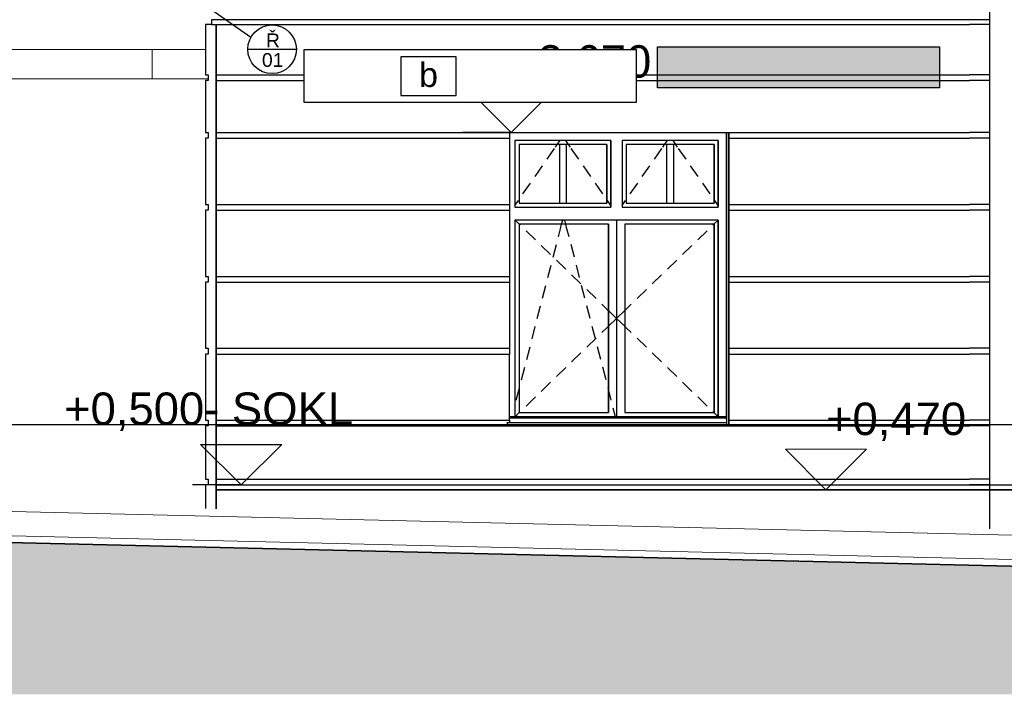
# Model space of a CAD drawing. Header units: millimetres. Extents: x -29001 to 109416, y -1251 to 13451.
# Tile 2 of 163: x -21850 to -15792, y -790 to 3365. Entities that reach past the tile are written whole.
import ezdxf

# ---------------------------------------------------------------- set-up
doc = ezdxf.new("R2010")
doc.units = ezdxf.units.MM
doc.header["$MEASUREMENT"] = 0
doc.linetypes.add('Wipeout_Contour', pattern=[1000, 0, -1000])
doc.linetypes.add('čárkovaná 3', pattern=[1.5, 1, -0.5])
for name, color, linetype in [('POHLED JIŽNÍ_1_Konstrukce - nosné', 7, 'Continuous'), ('POHLED JIŽNÍ_1_Kóty - SP', 7, 'Continuous'), ('POHLED JIŽNÍ_1_Nové_Konstrukce - krov', 7, 'Continuous'), ('POHLED JIŽNÍ_1_Nové_Konstrukce - nosné', 7, 'Continuous'), ('POHLED JIŽNÍ_1_Nové_Kóty - SP', 7, 'Continuous'), ('POHLED JIŽNÍ_1_Nové_Popis', 7, 'Continuous'), ('POHLED JIŽNÍ_1_Nové_Situace - terén', 7, 'Continuous'), ('POHLED JIŽNÍ_1_Popis', 7, 'Continuous'), ('POHLED JIŽNÍ_1_Situace - terén', 7, 'Continuous'), ('POHLED JIŽNÍ_1_Výplně – Řezové', 7, 'Continuous')]:
    doc.layers.add(name, color=color, linetype=linetype)
doc.styles.add('GENEROVANÝ_STYL_1', font='txt')
doc.styles.add('GENEROVANÝ_STYL_3', font='txt')

msp = doc.modelspace()

# ---------------------------------------------------------------- hatches: boundary and pattern name
at = {"layer": 'POHLED JIŽNÍ_1_Nové_Situace - terén', "linetype": 'Continuous', "lineweight": 0, "true_color": 0x3f2a2a}
msp.add_hatch(color=19, dxfattribs=at).paths.add_polyline_path([(-17925.2, 3197), (-17925.2, 2945.3), (-16190.6, 2945.3), (-16190.6, 3197)])
at = {"layer": 'POHLED JIŽNÍ_1_Výplně – Řezové', "linetype": 'Continuous', "lineweight": 0, "true_color": 0x262626}
msp.add_hatch(color=250, dxfattribs=at).paths.add_polyline_path([(-27829.5, 285), (-27904.9, 285.9), (-27904.9, -789.6), (2949, -789.6), (2949, -448.2), (2747.7, -443.5), (-115.4, -370.9)])

# ---------------------------------------------------------------- linework, layer by layer
at = {"layer": 'POHLED JIŽNÍ_1_Konstrukce - nosné', "color": 7, "linetype": 'Continuous', "lineweight": 13}
for p, q in [((-24694.1, 3180), (-21034.7, 3180)), ((-20706.9, 3180), (-21034.7, 3180)), ((-21034.7, 3000), (-21034.7, 3180)), ((-22357.8, 3000), (-20690.8, 3000)), ((-17502.1, 2670), (-17502.1, 920))]:
    msp.add_line(p, q, dxfattribs=at)
at = {"layer": 'POHLED JIŽNÍ_1_Konstrukce - nosné', "color": 7, "linetype": 'čárkovaná 3', "lineweight": 35}
msp.add_line((-15662.2, 469.5), (-20638.6, 469.5), dxfattribs=at)
at = {"layer": 'POHLED JIŽNÍ_1_Kóty - SP', "color": 154, "linetype": 'Continuous', "lineweight": 13}
for p, q in [((-16889.1, 469.5), (-17139.1, 719.5)), ((-17139.1, 719.5), (-16639.1, 719.5)), ((-16639.1, 719.5), (-16889.1, 469.5)), ((-16889.1, 469.5), (-17189.1, 469.5)), ((-16889.1, 469.5), (-16701.6, 469.5))]:
    msp.add_line(p, q, dxfattribs=at)
at = {"layer": 'POHLED JIŽNÍ_1_Nové_Konstrukce - krov', "color": 1, "linetype": 'Continuous', "lineweight": 25}
msp.add_line((-15882, 6098.4), (-15882, 228.5), dxfattribs=at)
at = {"layer": 'POHLED JIŽNÍ_1_Nové_Konstrukce - nosné', "color": 1, "linetype": 'Continuous', "lineweight": 25}
for p, q in [((-20706.9, 3334.7), (-20706.9, 3024.8)), ((-20706.9, 3334.7), (-20706.5, 3334.7)), ((-20679.9, 3334.7), (-20706.5, 3334.7)), ((-20706.5, 3334.7), (-20706.5, 3024.8)), ((-20670.5, 3334.7), (-20679.9, 3334.7)), ((-20670.5, 3364.5), (-20670.5, 3334.2)), ((-15882, 3364.5), (-20670.5, 3364.5)), ((-20670.5, 3334.2), (-20645.1, 3334.2)), ((-20645.1, 3334.2), (-20645.1, 3331.1)), ((-20640.9, 352.3), (-20640.9, 3334.7)), ((-20640.8, 3334.7), (-16005.2, 3334.7)), ((-20640.8, 3334.7), (-20640.8, 3024.8)), ((-15882, 3334.7), (-16005.2, 3334.7)), ((-20640.9, 3331.1), (-20645.1, 3331.1)), ((-20706.9, 3024.8), (-20706.5, 3024.8)), ((-20706.9, 2989.1), (-20706.9, 2670)), ((-20706.9, 2989.1), (-20706.5, 2989.1)), ((-20706.5, 3024.8), (-20690.4, 3024.8)), ((-20690.4, 2989.1), (-20706.5, 2989.1)), ((-20706.5, 2989.1), (-20706.5, 2670)), ((-20690.8, 3024.8), (-20690.8, 3000)), ((-20690.8, 3000), (-20690.8, 2989.1)), ((-20690.4, 3024.8), (-20690.4, 2989.1)), ((-20640.8, 3024.8), (-16005.2, 3024.8)), ((-20640.8, 3024.8), (-20640.8, 2989.1)), ((-20640.8, 2989.1), (-16005.2, 2989.1)), ((-20640.8, 2989.1), (-20640.8, 2670)), ((-15882, 3024.8), (-16005.2, 3024.8)), ((-15882, 2989.1), (-16005.2, 2989.1)), ((-20706.9, 2670), (-20706.5, 2670)), ((-20706.5, 2670), (-20690.4, 2670)), ((-20690.8, 2670), (-20690.8, 2634.3)), ((-20690.4, 2670), (-20690.4, 2634.3)), ((-20640.8, 2670), (-18836, 2670)), ((-20640.8, 2670), (-20640.8, 2634.3)), ((-18836.1, 2670), (-18836.1, 2634.3)), ((-18836, 2670), (-17486, 2670)), ((-17502.5, 2670), (-17502.5, 920)), ((-17501.4, 920), (-17501.4, 2670)), ((-17501.4, 2670), (-17501, 920)), ((-17486.1, 2670), (-17486.1, 2634.3)), ((-17486.1, 870), (-17486.1, 2670)), ((-17486, 2670), (-16005.2, 2670)), ((-15882, 2670), (-16005.2, 2670)), ((-20706.9, 2634.3), (-20707, 2227.1)), ((-20706.9, 2634.3), (-20706.5, 2634.3)), ((-20706.5, 2634.3), (-20706.6, 2227.1)), ((-20690.4, 2634.3), (-20706.5, 2634.3)), ((-20640.8, 2634.3), (-20640.8, 2227.1)), ((-20640.8, 2634.3), (-18836, 2634.3)), ((-18836.1, 2634.3), (-18836, 2227.1)), ((-18802.5, 2620), (-18802.5, 2210)), ((-18212.5, 2620), (-18802.5, 2620)), ((-18542.3, 2595), (-18524.9, 2620)), ((-18472.7, 2595), (-18490.1, 2620)), ((-18212.5, 2620), (-18212.5, 2210)), ((-18212.5, 2210), (-18212.5, 2620)), ((-18142.5, 2620), (-18142.5, 2210)), ((-17552.5, 2620), (-18142.5, 2620)), ((-17882.3, 2595), (-17864.9, 2620)), ((-17812.8, 2595), (-17830.1, 2620)), ((-17552.5, 2620), (-17552.5, 2210)), ((-17552.5, 2210), (-17552.5, 2620)), ((-17486, 2634.3), (-17486, 2227.1)), ((-17486, 2634.3), (-16005.2, 2634.3)), ((-15882, 2634.3), (-16005.2, 2634.3)), ((-18777.5, 2595), (-18777.5, 2235)), ((-18237.5, 2595), (-18777.5, 2595)), ((-18604.8, 2505.2), (-18559.1, 2570.8)), ((-18553.2, 2579.3), (-18542.3, 2595)), ((-18527.6, 2235), (-18527.6, 2595)), ((-18487.6, 2595), (-18487.6, 2235)), ((-18461.8, 2579.3), (-18472.7, 2595)), ((-18410.2, 2505.2), (-18455.9, 2570.8)), ((-18237.6, 2595), (-18237.6, 2235)), ((-18237.5, 2235), (-18237.5, 2595)), ((-18117.5, 2595), (-18117.5, 2235)), ((-17577.5, 2595), (-18117.5, 2595)), ((-17944.8, 2505.2), (-17899.1, 2570.8)), ((-17893.2, 2579.3), (-17882.3, 2595)), ((-17867.6, 2235), (-17867.6, 2595)), ((-17827.6, 2595), (-17827.6, 2235)), ((-17801.8, 2579.3), (-17812.8, 2595)), ((-17750.2, 2505.2), (-17795.9, 2570.8)), ((-17577.6, 2595), (-17577.6, 2235)), ((-17577.5, 2235), (-17577.5, 2595)), ((-18679.1, 2398.4), (-18633.4, 2464.1)), ((-18336, 2398.4), (-18381.7, 2464.1)), ((-18019.1, 2398.4), (-17973.4, 2464.1)), ((-17676, 2398.4), (-17721.7, 2464.1)), ((-18753.3, 2291.7), (-18707.6, 2357.4)), ((-18261.8, 2291.7), (-18307.5, 2357.4)), ((-18093.3, 2291.7), (-18047.6, 2357.4)), ((-17601.8, 2291.7), (-17647.5, 2357.4)), ((-18802.5, 2221), (-18781.8, 2250.7)), ((-18212.5, 2220.9), (-18233.2, 2250.7)), ((-18142.5, 2221), (-18121.8, 2250.7)), ((-17552.5, 2220.9), (-17573.2, 2250.7)), ((-20707, 2227.1), (-20706.6, 2227.1)), ((-20707, 2191.5), (-20707, 1784.1)), ((-20707, 2191.5), (-20706.6, 2191.5)), ((-20706.6, 2227.1), (-20690.5, 2227.1)), ((-20690.5, 2191.5), (-20706.6, 2191.5)), ((-20706.6, 2191.5), (-20706.6, 1784.1)), ((-20690.9, 2227.1), (-20690.9, 2191.5)), ((-20690.5, 2227.1), (-20690.5, 2191.5)), ((-20640.8, 2227.1), (-20640.8, 2191.5)), ((-20640.8, 2227.1), (-18836, 2227.1)), ((-20640.8, 2191.5), (-20640.8, 1784.1)), ((-20640.8, 2191.5), (-18836, 2191.5)), ((-18836, 2227.1), (-18836.1, 2191.5)), ((-18836.1, 2191.5), (-18836, 1784.1)), ((-18802.5, 2210), (-18212.5, 2210)), ((-18777.5, 2235), (-18237.5, 2235)), ((-18142.5, 2210), (-17552.5, 2210)), ((-18117.5, 2235), (-17577.5, 2235)), ((-17486.1, 2227.1), (-17486.1, 2191.5)), ((-17486, 2227.1), (-16005.2, 2227.1)), ((-17486, 2191.5), (-17486, 1784.1)), ((-17486, 2191.5), (-16005.2, 2191.5)), ((-15882, 2227.1), (-16005.2, 2227.1)), ((-15882, 2191.5), (-16005.2, 2191.5)), ((-18802.5, 2130), (-18802.5, 920)), ((-17552.5, 2130), (-18802.5, 2130)), ((-18801.7, 2130), (-18775.9, 2105)), ((-18515.4, 2105), (-18509, 2130)), ((-18489.6, 2105), (-18496.1, 2130)), ((-18177.5, 2130), (-18177.5, 920)), ((-17553.3, 2130), (-17579.1, 2105)), ((-17552.5, 920), (-17552.5, 2130)), ((-17552.5, 2130), (-17552.5, 920)), ((-18777.5, 2105), (-18777.5, 945)), ((-18227.5, 2105), (-18777.5, 2105)), ((-18775.9, 2105), (-18770.1, 2099.3)), ((-18734.2, 2064.5), (-18676.7, 2008.8)), ((-18535.3, 2027.9), (-18522.5, 2077.5)), ((-18522.5, 2077.5), (-18515.4, 2105)), ((-18482.6, 2077.5), (-18489.6, 2105)), ((-18469.8, 2027.9), (-18482.6, 2077.5)), ((-18227.6, 2105), (-18227.6, 945)), ((-18227.5, 945), (-18227.5, 2105)), ((-18127.5, 2105), (-18127.5, 945)), ((-17577.5, 2105), (-18127.5, 2105)), ((-17620.9, 2064.5), (-17678.3, 2008.8)), ((-17579.1, 2105), (-17585, 2099.3)), ((-17577.6, 2105), (-17577.6, 945)), ((-17577.5, 945), (-17577.5, 2105)), ((-18640.8, 1974), (-18583.4, 1918.4)), ((-18567.8, 1902), (-18547.8, 1979.5)), ((-18437.3, 1902), (-18457.3, 1979.5)), ((-17714.2, 1974), (-17771.7, 1918.4)), ((-18547.5, 1883.6), (-18490, 1827.9)), ((-17807.6, 1883.6), (-17865, 1827.9)), ((-18600.2, 1776.2), (-18580.3, 1853.6)), ((-18404.8, 1776.2), (-18424.8, 1853.6)), ((-20707, 1784.1), (-20706.6, 1784.1)), ((-20706.6, 1784.1), (-20690.5, 1784.1)), ((-20690.9, 1784.1), (-20690.9, 1748.5)), ((-20690.5, 1784.1), (-20690.5, 1748.5)), ((-20640.8, 1784.1), (-20640.8, 1748.5)), ((-20640.8, 1784.1), (-18836, 1784.1)), ((-18836.1, 1784.1), (-18836.1, 1748.5)), ((-18454.1, 1793.1), (-18396.7, 1737.4)), ((-17900.9, 1793.1), (-17958.4, 1737.4)), ((-17486.1, 1784.1), (-17486.1, 1748.5)), ((-17486, 1784.1), (-16005.2, 1784.1)), ((-15882, 1784.1), (-16005.2, 1784.1)), ((-20707, 1748.5), (-20707.1, 1341.5)), ((-20707, 1748.5), (-20706.6, 1748.5)), ((-20706.6, 1748.5), (-20706.7, 1341.5)), ((-20690.5, 1748.5), (-20706.6, 1748.5)), ((-20640.8, 1748.5), (-20640.8, 1341.5)), ((-20640.8, 1748.5), (-18836, 1748.5)), ((-18836.1, 1748.5), (-18836, 1341.5)), ((-18632.7, 1650.3), (-18612.7, 1727.7)), ((-18372.3, 1650.3), (-18392.3, 1727.7)), ((-18360.8, 1702.6), (-18303.3, 1646.9)), ((-17994.3, 1702.6), (-18051.7, 1646.9)), ((-17486, 1748.5), (-17486, 1341.5)), ((-17486, 1748.5), (-16005.2, 1748.5)), ((-15882, 1748.5), (-16005.2, 1748.5)), ((-18665.2, 1524.4), (-18645.2, 1601.9)), ((-18339.9, 1524.4), (-18359.9, 1601.9)), ((-18267.4, 1612.1), (-18235, 1580.7)), ((-18235, 1580.7), (-18227.5, 1573.5)), ((-18120.1, 1580.7), (-18127.5, 1573.5)), ((-18087.6, 1612.1), (-18120.1, 1580.7)), ((-18227.5, 1573.5), (-18177.5, 1525)), ((-18227.5, 1476.5), (-18177.5, 1525)), ((-18127.5, 1573.5), (-18177.5, 1525)), ((-18127.5, 1476.5), (-18177.5, 1525)), ((-18697.7, 1398.5), (-18677.7, 1476)), ((-18307.4, 1398.5), (-18327.4, 1476)), ((-18267.4, 1437.9), (-18235, 1469.3)), ((-18235, 1469.3), (-18227.5, 1476.5)), ((-18120.1, 1469.3), (-18127.5, 1476.5)), ((-18087.6, 1437.9), (-18120.1, 1469.3)), ((-18360.8, 1347.4), (-18303.3, 1403.1)), ((-17994.3, 1347.4), (-18051.7, 1403.1)), ((-20707.1, 1341.5), (-20706.7, 1341.5)), ((-20706.7, 1341.5), (-20690.6, 1341.5)), ((-20691, 1341.5), (-20691, 1305.8)), ((-20690.6, 1341.5), (-20690.6, 1305.8)), ((-20640.8, 1341.5), (-20640.8, 1305.8)), ((-20640.8, 1341.5), (-18836, 1341.5)), ((-18836, 1341.5), (-18836.1, 1305.8)), ((-18730.1, 1272.6), (-18710.1, 1350.1)), ((-18274.9, 1272.6), (-18294.9, 1350.1)), ((-17486.1, 1341.5), (-17486.1, 1305.8)), ((-17486, 1341.5), (-16005.2, 1341.5)), ((-15882, 1341.5), (-16005.2, 1341.5)), ((-20707.1, 1305.8), (-20707.1, 898.5)), ((-20707.1, 1305.8), (-20706.7, 1305.8)), ((-20690.6, 1305.8), (-20706.7, 1305.8)), ((-20706.7, 1305.8), (-20706.7, 898.5)), ((-20640.8, 1305.8), (-20640.8, 898.5)), ((-20640.8, 1305.8), (-18836, 1305.8)), ((-18836, 898.5), (-18836, 1305.8)), ((-18454.1, 1256.9), (-18396.7, 1312.6)), ((-17900.9, 1256.9), (-17958.4, 1312.6)), ((-17486, 1305.8), (-17486, 898.5)), ((-17486, 1305.8), (-16005.2, 1305.8)), ((-15882, 1305.8), (-16005.2, 1305.8)), ((-18762.6, 1146.8), (-18742.6, 1224.2)), ((-18547.5, 1166.4), (-18490, 1222.1)), ((-18242.5, 1146.8), (-18262.5, 1224.2)), ((-17807.6, 1166.4), (-17865, 1222.1)), ((-18777.5, 1088.8), (-18775.1, 1098.3)), ((-18640.8, 1076), (-18583.4, 1131.6)), ((-18227.5, 1088.8), (-18230, 1098.3)), ((-17714.2, 1076), (-17771.7, 1131.6)), ((-18795.1, 1020.9), (-18777.5, 1088.8)), ((-18734.2, 985.5), (-18676.7, 1041.2)), ((-18210, 1020.9), (-18227.5, 1088.8)), ((-17620.9, 985.5), (-17678.3, 1041.2)), ((-18184, 920), (-18197.5, 972.5)), ((-17502.5, 920), (-18836, 920)), ((-17502.5, 910), (-18836, 910)), ((-18801.7, 920), (-18775.9, 945)), ((-18777.5, 945), (-18227.5, 945)), ((-18775.9, 945), (-18770.1, 950.7)), ((-18127.5, 945), (-17577.5, 945)), ((-17579.1, 945), (-17585, 950.7)), ((-17553.3, 920), (-17579.1, 945)), ((-17502.5, 920), (-17502.5, 910)), ((-17502.5, 910), (-17501.7, 889.4)), ((-17501.7, 920), (-17502.1, 920)), ((-17501, 920), (-17501.7, 920)), ((-17501.7, 920), (-17501.7, 889.4)), ((-2761.8, 870), (-27836.3, 870)), ((-20707.1, 898.5), (-20706.7, 898.5)), ((-20707.1, 862.9), (-20707.1, 535.2)), ((-20707.1, 862.9), (-20706.7, 862.9)), ((-20706.7, 898.5), (-20690.6, 898.5)), ((-20690.6, 862.9), (-20706.7, 862.9)), ((-20706.7, 862.9), (-20706.7, 535.2)), ((-20691, 898.5), (-20691, 862.9)), ((-20690.6, 898.5), (-20690.6, 862.9)), ((-20640.8, 898.5), (-20640.8, 862.9)), ((-20640.8, 898.5), (-18836, 898.5)), ((-20640.8, 862.9), (-18851.4, 862.9)), ((-20640.8, 862.9), (-20640.8, 535.2)), ((-18851.6, 886.2), (-18851.4, 881.3)), ((-18851.4, 881.3), (-18851.4, 861.3)), ((-17501.4, 881.3), (-18851.4, 881.3)), ((-18851.4, 861.3), (-18851.4, 871.3)), ((-17501.4, 861.3), (-18851.4, 861.3)), ((-18836.1, 898.5), (-18836.1, 886.2)), ((-17501.7, 889.4), (-17501.4, 881.3)), ((-17501.4, 881.3), (-17501.4, 861.3)), ((-17486.1, 870), (-17501.4, 870)), ((-17501.4, 862.9), (-16005.2, 862.9)), ((-17486.1, 898.5), (-17486.1, 870)), ((-17486, 898.5), (-16005.2, 898.5)), ((-15882, 898.5), (-16005.2, 898.5)), ((-15882, 862.9), (-16005.2, 862.9)), ((-20707.1, 535.2), (-20706.7, 535.2)), ((-20707.1, 499.5), (-20707.1, 356.3)), ((-20707.1, 499.5), (-20706.7, 499.5)), ((-20706.7, 535.2), (-20690.6, 535.2)), ((-20690.6, 499.5), (-20706.7, 499.5)), ((-20706.7, 499.5), (-20706.7, 355)), ((-20691, 535.2), (-20691, 499.5)), ((-20690.6, 535.2), (-20690.6, 499.5)), ((-20640.8, 535.2), (-16005.2, 535.2)), ((-20640.8, 535.2), (-20640.8, 499.5)), ((-20640.8, 499.5), (-16005.2, 499.5)), ((-20640.8, 499.5), (-20640.8, 351.6)), ((-15882, 535.2), (-16005.2, 535.2)), ((-15882, 499.5), (-16005.2, 499.5))]:
    msp.add_line(p, q, dxfattribs=at)
at = {"layer": 'POHLED JIŽNÍ_1_Nové_Konstrukce - nosné', "color": 1, "linetype": 'čárkovaná 3', "lineweight": 25}
msp.add_line((-20487.6, 499.5), (109.8, 499.5), dxfattribs=at)
at = {"layer": 'POHLED JIŽNÍ_1_Nové_Kóty - SP', "color": 1, "linetype": 'Continuous', "lineweight": 25}
for p, q in [((-18826.1, 2670), (-19076.1, 2920)), ((-19076.1, 2920), (-18576.1, 2920)), ((-18576.1, 2920), (-18826.1, 2670)), ((-18826.1, 2670), (-19126.1, 2670)), ((-18826.1, 2670), (-18638.6, 2670)), ((-20487.6, 499.5), (-20737.6, 749.5)), ((-20737.6, 749.5), (-20237.6, 749.5)), ((-20237.6, 749.5), (-20487.6, 499.5)), ((-20487.6, 499.5), (-20787.6, 499.5)), ((-20487.6, 499.5), (-20300.1, 499.5))]:
    msp.add_line(p, q, dxfattribs=at)
at = {"layer": 'POHLED JIŽNÍ_1_Nové_Popis', "color": 1, "linetype": 'Continuous', "lineweight": 25}
for p, q in [((-20428.2, 3254.3), (-20688.5, 3437.7)), ((-20446.8, 3182.1), (-20147.3, 3182.1))]:
    msp.add_line(p, q, dxfattribs=at)
msp.add_circle((-20297, 3182.1), 149.7, dxfattribs=at)
at = {"layer": 'POHLED JIŽNÍ_1_Nové_Situace - terén', "color": 1, "linetype": 'Continuous', "lineweight": 25, "flags": 128}
msp.add_lwpolyline([(-17925.2, 3197), (-16190.6, 3197), (-16190.6, 2945.3), (-17925.2, 2945.3)], close=True, dxfattribs=at)
at = {"layer": 'POHLED JIŽNÍ_1_Situace - terén', "color": 7, "linetype": 'Continuous', "lineweight": 13}
for p, q in [((-24535.3, 398.6), (-9473.1, 43)), ((-9473.1, -107), (-24535.3, 248.6))]:
    msp.add_line(p, q, dxfattribs=at)
at = {"layer": 'POHLED JIŽNÍ_1_Situace - terén', "color": 7, "linetype": 'Continuous', "lineweight": 35, "flags": 128}
msp.add_lwpolyline([(-27904.9, 285.9), (-27829.5, 285), (-115.4, -370.9), (2747.7, -443.5), (2949, -448.2)], dxfattribs=at)

# ---------------------------------------------------------------- texts
at = {"layer": 'POHLED JIŽNÍ_1_Kóty - SP', "color": 1, "linetype": 'Continuous', "lineweight": 25, "char_height": 200, "attachment_point": 7, "style": 'GENEROVANÝ_STYL_1'}
for s, insert, width in [('\\A1;{\\pql;\\fArial|b0|i0|c0|p38;+2,670}', (-18826.1, 2970), 844.802), ('\\A1;{\\pql;\\fArial|b0|i0|c0|p38;+0,500- SOKL}', (-21577, 831.7), 1744.458)]:
    msp.add_mtext(s, dxfattribs=dict(at, insert=insert, width=width))
at = {"layer": 'POHLED JIŽNÍ_1_Kóty - SP', "color": 154, "linetype": 'Continuous', "lineweight": 13, "insert": (-16889.1, 769.5), "char_height": 200, "width": 844.802, "attachment_point": 7, "style": 'GENEROVANÝ_STYL_1'}
msp.add_mtext('\\A1;{\\pql;\\fArial|b0|i0|c0|p38;+0,470}', dxfattribs=at)
at = {"layer": 'POHLED JIŽNÍ_1_Popis', "color": 1, "linetype": 'Continuous', "lineweight": 25, "char_height": 85, "attachment_point": 7, "style": 'GENEROVANÝ_STYL_3'}
for s, insert in [('\\A1;{\\pql;\\fArial|b0|i0|c238|p38;Ř}', (-20334.7, 3194.6)), ('\\A1;{\\pql;\\fArial|b0|i0|c238|p38;0\\fArial|b0|i0|c238|p38;1}', (-20359.5, 3072.7))]:
    msp.add_mtext(s, dxfattribs=dict(at, insert=insert))

# ---------------------------------------------------------------- next in the draw order: wipeouts: each hides what was drawn before it
at = {"color": 254, "linetype": 'Wipeout_Contour', "lineweight": 0, "ltscale": 77270.843385}
msp.add_wipeout([(-20100.7, 3180), (-20100.7, 2854.3), (-18057.9, 2854.3), (-18057.9, 3180)], dxfattribs=at).dxf.layer = 'POHLED JIŽNÍ_1_Nové_Situace - terén'

# ---------------------------------------------------------------- next in the draw order: linework, layer by layer
at = {"layer": 'POHLED JIŽNÍ_1_Nové_Konstrukce - nosné', "color": 1, "linetype": 'Continuous', "lineweight": 25}
for p, q in [((-19163.8, 3135.9), (-19505.1, 3135.9)), ((-19505.1, 3135.9), (-19505.1, 2898.2)), ((-19163.8, 2898.2), (-19163.8, 3135.9)), ((-19505.1, 2898.2), (-19163.8, 2898.2))]:
    msp.add_line(p, q, dxfattribs=at)
at = {"layer": 'POHLED JIŽNÍ_1_Nové_Situace - terén', "color": 1, "linetype": 'Continuous', "lineweight": 25, "flags": 128}
msp.add_lwpolyline([(-20100.7, 3180), (-18057.9, 3180), (-18057.9, 2854.3), (-20100.7, 2854.3)], close=True, dxfattribs=at)

# ---------------------------------------------------------------- next in the draw order: texts
at = {"layer": 'POHLED JIŽNÍ_1_Konstrukce - nosné', "color": 1, "linetype": 'Continuous', "lineweight": 25, "insert": (-19334.5, 2948.2), "char_height": 150, "attachment_point": 8, "style": 'GENEROVANÝ_STYL_3'}
msp.add_mtext('\\A1;{\\pqc;\\fArial|b0|i0|c238|p38;b}', dxfattribs=at)

doc.saveas('drawing.dxf')
